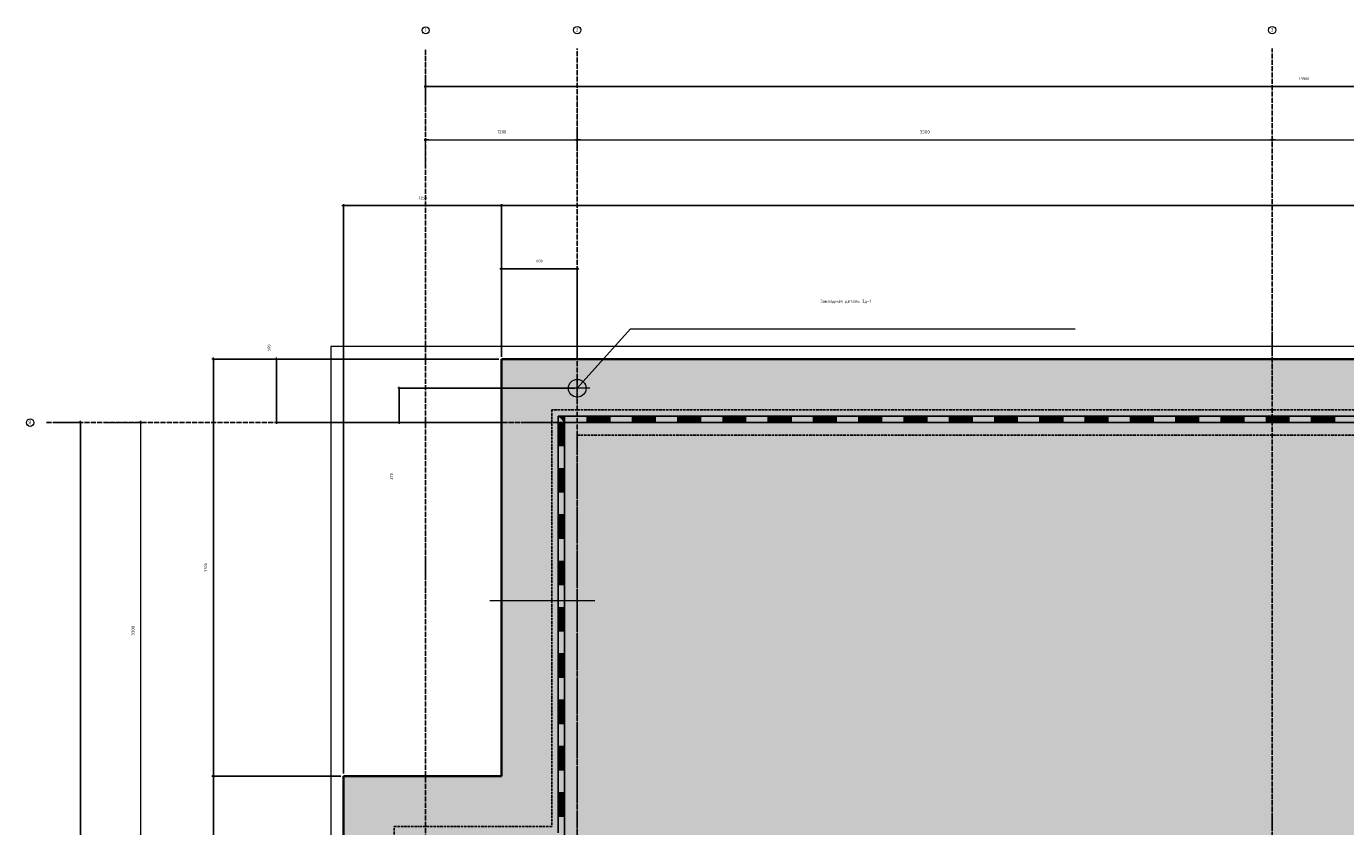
# Model space of a CAD drawing. Header units: millimetres. Extents: x -3170 to 89801, y -74170 to 82422.
# Tile 21 of 105: x -3160 to 7281, y 64580 to 70915. Entities that reach past the tile are written whole.
import ezdxf

# ---------------------------------------------------------------- set-up
doc = ezdxf.new("R2010")
doc.units = ezdxf.units.MM
doc.header["$PDMODE"] = 65
for name, pattern in [('______11', [50, 40, -5, 0, -5]), ('______2', [27, 20, -7]), ('______3', [50, 40, -10]), ('______5', [110, 80, -10, 10, -10])]:
    doc.linetypes.add(name, pattern=pattern)
for name, color, linetype, lineweight in [('Standard', 7, 'Continuous', 25), ('Балка_ общее', 7, '______3', 13), ('Закладная деталь_ общее', 7, 'Continuous', 25), ('Заливка', 7, 'Continuous', 13), ('Размерная линия_ общее', 7, 'Continuous', 13), ('Стена_ общее', 7, 'Continuous', 35)]:
    doc.layers.add(name, color=color, linetype=linetype, lineweight=lineweight)
doc.layers.add('Осевая линия_ общее', color=7, linetype='______5', lineweight=13, true_color=0xa0a0a0)
doc.styles.add('ISOCPEUR', font='ISOCPEUR')
doc.dimstyles.new('DIMSTYLE_16', dxfattribs={"dimtxt": 22, "dimasz": 25, "dimexe": 0, "dimexo": 0, "dimgap": 11, "dimtad": 2, "dimdec": 0, "dimrnd": 1, "dimzin": 12, "dimdsep": 46, "dimtxsty": 'ISOCPEUR', "dimblk1": 'ALL_ML_STRICH', "dimblk2": 'ALL_ML_STRICH', "dimsah": 1, "dimcen": 0, "dimclrd": 7, "dimclre": 256, "dimclrt": 7, "dimadec": 0, "dimazin": 0, "dimtfac": 1, "dimtdec": 0, "dimtix": 1, "dimtmove": 2, "dimatfit": 3, "dimfxl": 0, "dimtzin": 0, "dimlwd": 0, "dimlwe": -3, "dimarcsym": 0})
doc.dimstyles.new('DIMSTYLE_17', dxfattribs={"dimtxt": 22, "dimasz": 25, "dimexe": 0, "dimexo": 0, "dimgap": 11, "dimtad": 2, "dimdec": 0, "dimrnd": 1, "dimzin": 12, "dimdsep": 46, "dimtxsty": 'ISOCPEUR', "dimblk1": 'ALL_ML_STRICH', "dimblk2": 'ALL_ML_STRICH', "dimsah": 1, "dimcen": 0, "dimclrd": 7, "dimclre": 256, "dimclrt": 7, "dimadec": 0, "dimazin": 0, "dimtfac": 1, "dimtdec": 0, "dimtix": 1, "dimtmove": 2, "dimatfit": 3, "dimfxl": 0, "dimtzin": 0, "dimlwd": 0, "dimlwe": -3, "dimarcsym": 0})
doc.dimstyles.new('DIMSTYLE_2', dxfattribs={"dimtxt": 22, "dimasz": 25, "dimexe": 0, "dimexo": 0, "dimgap": 11, "dimtad": 2, "dimdec": 0, "dimrnd": 5, "dimzin": 12, "dimdsep": 46, "dimtxsty": 'ISOCPEUR', "dimblk1": 'ALL_ML_STRICH', "dimblk2": 'ALL_ML_STRICH', "dimsah": 1, "dimcen": 0, "dimclrd": 7, "dimclre": 256, "dimclrt": 7, "dimadec": 0, "dimazin": 0, "dimtfac": 1, "dimtdec": 0, "dimtix": 1, "dimtmove": 2, "dimatfit": 3, "dimfxl": 0, "dimtzin": 0, "dimlwd": 0, "dimlwe": -3, "dimarcsym": 0})
doc.dimstyles.new('DIMSTYLE_3', dxfattribs={"dimtxt": 22, "dimasz": 25, "dimexe": 0, "dimexo": 0, "dimgap": 11, "dimtad": 2, "dimdec": 0, "dimrnd": 5, "dimzin": 12, "dimdsep": 46, "dimtxsty": 'ISOCPEUR', "dimblk1": 'ALL_ML_STRICH', "dimblk2": 'ALL_ML_STRICH', "dimsah": 1, "dimcen": 0, "dimclrd": 7, "dimclre": 256, "dimclrt": 7, "dimadec": 0, "dimazin": 0, "dimtfac": 1, "dimtdec": 0, "dimtix": 1, "dimtmove": 2, "dimatfit": 3, "dimfxl": 0, "dimtzin": 0, "dimlwd": 0, "dimlwe": -3, "dimarcsym": 0})
doc.dimstyles.new('DIMSTYLE_5', dxfattribs={"dimtxt": 25, "dimasz": 25, "dimexe": 0, "dimexo": 0, "dimgap": 12.5, "dimtad": 2, "dimdec": 0, "dimrnd": 5, "dimzin": 12, "dimdsep": 46, "dimtxsty": 'ISOCPEUR', "dimblk1": 'ALL_ML_STRICH', "dimblk2": 'ALL_ML_STRICH', "dimsah": 1, "dimcen": 0, "dimclrd": 7, "dimclre": 256, "dimclrt": 7, "dimadec": 0, "dimazin": 0, "dimtfac": 1, "dimtdec": 0, "dimtix": 1, "dimtmove": 2, "dimatfit": 3, "dimfxl": 0, "dimtzin": 0, "dimlwd": 0, "dimlwe": -3, "dimarcsym": 0})

# ---------------------------------------------------------------- blocks, each defined once
blk = doc.blocks.new('ALL_ML_STRICH')
at = {"color": 0, "linetype": 'ByBlock', "lineweight": -2}
for p, q in [((-1, 0), (0.5, 0)), ((-0.3, -0.3), (0.3, 0.3)), ((0, -0.5), (0, 0.5))]:
    blk.add_line(p, q, dxfattribs=at)
blk = doc.blocks.new('*D4')
at = {"layer": 'DEFPOINTS', "color": 7, "linetype": 'Continuous', "lineweight": 13, "transparency": 33554687}
for p in [(-650, 69496), (600, 68280), (-650, 64980)]:
    blk.add_point(p, dxfattribs=at)
at = {"layer": 'Размерная линия_ общее', "color": 253, "linetype": 'Continuous', "lineweight": -2, "true_color": 0xa0a0a0, "transparency": 33554687}
for p, q in [((-650, 65000), (-650, 69496)), ((600, 68300), (600, 69496))]:
    blk.add_line(p, q, dxfattribs=at)
at = {"layer": 'Размерная линия_ общее', "color": 7, "linetype": 'Continuous', "lineweight": -2, "transparency": 33554687}
blk.add_line((-650, 69496), (600, 69496), dxfattribs=at)
at = {"layer": 'Размерная линия_ общее', "color": 7, "linetype": 'Continuous', "lineweight": 13, "transparency": 33554687, "xscale": 25, "yscale": 25, "zscale": 25, "rotation": 180}
blk.add_blockref('ALL_ML_STRICH', (-650, 69496), dxfattribs=at)
at = {"layer": 'Размерная линия_ общее', "color": 7, "linetype": 'Continuous', "lineweight": 13, "transparency": 33554687, "xscale": 25, "yscale": 25, "zscale": 25}
blk.add_blockref('ALL_ML_STRICH', (600, 69496), dxfattribs=at)
at = {"layer": 'Размерная линия_ общее', "color": 7, "linetype": 'Continuous', "lineweight": 13, "transparency": 33554687, "insert": (-22, 69557), "char_height": 22, "width": 88, "attachment_point": 5, "style": 'ISOCPEUR'}
blk.add_mtext('\\A1;{1250}', dxfattribs=at)
blk = doc.blocks.new('*D5')
at = {"layer": 'DEFPOINTS', "color": 7, "linetype": 'Continuous', "lineweight": 13, "transparency": 33554687}
for p in [(600, 69496), (600, 68280), (14500, 68280)]:
    blk.add_point(p, dxfattribs=at)
at = {"layer": 'Размерная линия_ общее', "color": 253, "linetype": 'Continuous', "lineweight": -2, "true_color": 0xa0a0a0, "transparency": 33554687}
for p, q in [((600, 68300), (600, 69496)), ((14500, 68300), (14500, 69496))]:
    blk.add_line(p, q, dxfattribs=at)
at = {"layer": 'Размерная линия_ общее', "color": 7, "linetype": 'Continuous', "lineweight": -2, "transparency": 33554687}
blk.add_line((600, 69496), (14500, 69496), dxfattribs=at)
at = {"layer": 'Размерная линия_ общее', "color": 7, "linetype": 'Continuous', "lineweight": 13, "transparency": 33554687, "xscale": 25, "yscale": 25, "zscale": 25, "rotation": 180}
blk.add_blockref('ALL_ML_STRICH', (600, 69496), dxfattribs=at)
at = {"layer": 'Размерная линия_ общее', "color": 7, "linetype": 'Continuous', "lineweight": 13, "transparency": 33554687, "xscale": 25, "yscale": 25, "zscale": 25}
blk.add_blockref('ALL_ML_STRICH', (14500, 69496), dxfattribs=at)
at = {"layer": 'Размерная линия_ общее', "color": 7, "linetype": 'Continuous', "lineweight": 13, "transparency": 33554687, "insert": (7553, 69557), "char_height": 22, "width": 110, "attachment_point": 5, "style": 'ISOCPEUR'}
blk.add_mtext('\\A1;{13900}', dxfattribs=at)
blk = doc.blocks.new('*D8')
at = {"layer": 'DEFPOINTS', "color": 7, "linetype": 'Continuous', "lineweight": 13, "transparency": 33554687}
for p in [(600, 68996), (600, 68280), (1200, 68280)]:
    blk.add_point(p, dxfattribs=at)
at = {"layer": 'Размерная линия_ общее', "color": 253, "linetype": 'Continuous', "lineweight": -2, "true_color": 0xa0a0a0, "transparency": 33554687}
for p, q in [((600, 68300), (600, 68996)), ((1200, 68300), (1200, 68996))]:
    blk.add_line(p, q, dxfattribs=at)
at = {"layer": 'Размерная линия_ общее', "color": 7, "linetype": 'Continuous', "lineweight": -2, "transparency": 33554687}
blk.add_line((600, 68996), (1200, 68996), dxfattribs=at)
at = {"layer": 'Размерная линия_ общее', "color": 7, "linetype": 'Continuous', "lineweight": 13, "transparency": 33554687, "xscale": 25, "yscale": 25, "zscale": 25, "rotation": 180}
blk.add_blockref('ALL_ML_STRICH', (600, 68996), dxfattribs=at)
at = {"layer": 'Размерная линия_ общее', "color": 7, "linetype": 'Continuous', "lineweight": 13, "transparency": 33554687, "xscale": 25, "yscale": 25, "zscale": 25}
blk.add_blockref('ALL_ML_STRICH', (1200, 68996), dxfattribs=at)
at = {"layer": 'Размерная линия_ общее', "color": 7, "linetype": 'Continuous', "lineweight": 13, "transparency": 33554687, "insert": (901, 69057), "char_height": 22, "width": 66, "attachment_point": 5, "style": 'ISOCPEUR'}
blk.add_mtext('\\A1;{600}', dxfattribs=at)
blk = doc.blocks.new('*D15')
at = {"layer": 'DEFPOINTS', "color": 7, "linetype": 'Continuous', "lineweight": 13, "transparency": 33554687}
for p in [(-650, 64980), (-1679, 60060), (-650, 60060)]:
    blk.add_point(p, dxfattribs=at)
at = {"layer": 'Размерная линия_ общее', "color": 253, "linetype": 'Continuous', "lineweight": -2, "true_color": 0xa0a0a0, "transparency": 33554687}
for p, q in [((-670, 64980), (-1679, 64980)), ((-670, 60060), (-1679, 60060))]:
    blk.add_line(p, q, dxfattribs=at)
at = {"layer": 'Размерная линия_ общее', "color": 7, "linetype": 'Continuous', "lineweight": -2, "transparency": 33554687}
blk.add_line((-1679, 60060), (-1679, 64980), dxfattribs=at)
at = {"layer": 'Размерная линия_ общее', "color": 7, "linetype": 'Continuous', "lineweight": 13, "transparency": 33554687, "xscale": 25, "yscale": 25, "zscale": 25}
for p, rotation in [((-1679, 64980), 90), ((-1679, 60060), 270)]:
    blk.add_blockref('ALL_ML_STRICH', p, dxfattribs=dict(at, rotation=rotation))
at = {"layer": 'Размерная линия_ общее', "color": 7, "linetype": 'Continuous', "lineweight": 13, "transparency": 33554687, "insert": (-1740, 62520), "char_height": 22, "width": 88, "attachment_point": 5, "rotation": 90, "style": 'ISOCPEUR'}
blk.add_mtext('\\A1;{4920}', dxfattribs=at)
blk = doc.blocks.new('*D16')
at = {"layer": 'DEFPOINTS', "color": 7, "linetype": 'Continuous', "lineweight": 13, "transparency": 33554687}
for p in [(600, 68280), (-1679, 64980), (-650, 64980)]:
    blk.add_point(p, dxfattribs=at)
at = {"layer": 'Размерная линия_ общее', "color": 253, "linetype": 'Continuous', "lineweight": -2, "true_color": 0xa0a0a0, "transparency": 33554687}
for p, q in [((580, 68280), (-1679, 68280)), ((-670, 64980), (-1679, 64980))]:
    blk.add_line(p, q, dxfattribs=at)
at = {"layer": 'Размерная линия_ общее', "color": 7, "linetype": 'Continuous', "lineweight": -2, "transparency": 33554687}
blk.add_line((-1679, 64980), (-1679, 68280), dxfattribs=at)
at = {"layer": 'Размерная линия_ общее', "color": 7, "linetype": 'Continuous', "lineweight": 13, "transparency": 33554687, "xscale": 25, "yscale": 25, "zscale": 25}
for p, rotation in [((-1679, 68280), 90), ((-1679, 64980), 270)]:
    blk.add_blockref('ALL_ML_STRICH', p, dxfattribs=dict(at, rotation=rotation))
at = {"layer": 'Размерная линия_ общее', "color": 7, "linetype": 'Continuous', "lineweight": 13, "transparency": 33554687, "insert": (-1740, 66631), "char_height": 22, "width": 88, "attachment_point": 5, "rotation": 90, "style": 'ISOCPEUR'}
blk.add_mtext('\\A1;{3300}', dxfattribs=at)
blk = doc.blocks.new('*D26')
at = {"layer": 'DEFPOINTS', "color": 7, "linetype": 'Continuous', "lineweight": 13, "transparency": 33554687}
for p in [(600, 68280), (-1179, 67780), (600, 67780)]:
    blk.add_point(p, dxfattribs=at)
at = {"layer": 'Размерная линия_ общее', "color": 253, "linetype": 'Continuous', "lineweight": -2, "true_color": 0xa0a0a0, "transparency": 33554687}
for p, q in [((580, 68280), (-1179, 68280)), ((580, 67780), (-1179, 67780))]:
    blk.add_line(p, q, dxfattribs=at)
at = {"layer": 'Размерная линия_ общее', "color": 7, "linetype": 'Continuous', "lineweight": -2, "transparency": 33554687}
blk.add_line((-1179, 67780), (-1179, 68280), dxfattribs=at)
at = {"layer": 'Размерная линия_ общее', "color": 7, "linetype": 'Continuous', "lineweight": 13, "transparency": 33554687, "xscale": 25, "yscale": 25, "zscale": 25}
for p, rotation in [((-1179, 68280), 90), ((-1179, 67780), 270)]:
    blk.add_blockref('ALL_ML_STRICH', p, dxfattribs=dict(at, rotation=rotation))
at = {"layer": 'Размерная линия_ общее', "color": 7, "linetype": 'Continuous', "lineweight": 13, "transparency": 33554687, "insert": (-1240, 68371), "char_height": 22, "width": 66, "attachment_point": 5, "rotation": 90, "style": 'ISOCPEUR'}
blk.add_mtext('\\A1;{500}', dxfattribs=at)
blk = doc.blocks.new('СЛОЖНЫЙ_ОБЪЕКТ_7')
at = {"layer": 'Стена_ общее', "color": 253, "linetype": '______2', "lineweight": -3, "true_color": 0xa0a0a0, "transparency": 33554687}
for p, q in [((1000, 67880), (1000, 64580)), ((1200, 67880), (1000, 67880)), ((14100, 67880), (1200, 67880)), ((1200, 64580), (1200, 67680)), ((1200, 67680), (13900, 67680)), ((-250, 60660), (-250, 64580)), ((-250, 64580), (-50, 64580)), ((1000, 64580), (-50, 64580)), ((1200, 64380), (1200, 64580))]:
    blk.add_line(p, q, dxfattribs=at)
blk = doc.blocks.new('ЭЛЕМЕНТ_УЗОРА_4')
at = {"layer": 'Standard', "color": 7, "linetype": 'Continuous', "lineweight": 25, "transparency": 33554687}
for p, q in [((1100, 67830), (1050, 67830)), ((1050, 67830), (1050, 67780)), ((1050, 67780), (1050, 67413)), ((1100, 67820), (1060, 67820)), ((1060, 67780), (1060, 67597)), ((1100, 67810), (1070, 67810)), ((1070, 67780), (1070, 67597)), ((1100, 67800), (1080, 67800)), ((1080, 67780), (1080, 67597)), ((1100, 67790), (1090, 67790)), ((1090, 67780), (1090, 67597)), ((1458, 67830), (1100, 67830)), ((1279, 67780), (1279, 67830)), ((1458, 67820), (1279, 67820)), ((1458, 67810), (1279, 67810)), ((1458, 67800), (1279, 67800)), ((1458, 67790), (1279, 67790)), ((1817, 67830), (1458, 67830)), ((1458, 67780), (1458, 67830)), ((1458, 67780), (1458, 67830)), ((1817, 67780), (1458, 67780)), ((1638, 67780), (1638, 67830)), ((1817, 67820), (1638, 67820)), ((1817, 67810), (1638, 67810)), ((1817, 67800), (1638, 67800)), ((1817, 67790), (1638, 67790)), ((2175, 67830), (1817, 67830)), ((1817, 67780), (1817, 67830)), ((1817, 67780), (1817, 67830)), ((2175, 67780), (1817, 67780)), ((1996, 67780), (1996, 67830)), ((2175, 67820), (1996, 67820)), ((2175, 67810), (1996, 67810)), ((2175, 67800), (1996, 67800)), ((2175, 67790), (1996, 67790)), ((2533, 67830), (2175, 67830)), ((2175, 67780), (2175, 67830)), ((2175, 67780), (2175, 67830)), ((2533, 67780), (2175, 67780)), ((2354, 67780), (2354, 67830)), ((2533, 67820), (2354, 67820)), ((2533, 67810), (2354, 67810)), ((2533, 67800), (2354, 67800)), ((2533, 67790), (2354, 67790)), ((2892, 67830), (2533, 67830)), ((2533, 67780), (2533, 67830)), ((2533, 67780), (2533, 67830)), ((2892, 67780), (2533, 67780)), ((2712, 67780), (2712, 67830)), ((2892, 67820), (2712, 67820)), ((2892, 67810), (2712, 67810)), ((2892, 67800), (2712, 67800)), ((2892, 67790), (2712, 67790)), ((3250, 67830), (2892, 67830)), ((2892, 67780), (2892, 67830)), ((2892, 67780), (2892, 67830)), ((3250, 67780), (2892, 67780)), ((3071, 67780), (3071, 67830)), ((3250, 67820), (3071, 67820)), ((3250, 67810), (3071, 67810)), ((3250, 67800), (3071, 67800)), ((3250, 67790), (3071, 67790)), ((3608, 67830), (3250, 67830)), ((3250, 67780), (3250, 67830)), ((3250, 67780), (3250, 67830)), ((3608, 67780), (3250, 67780)), ((3429, 67780), (3429, 67830)), ((3608, 67820), (3429, 67820)), ((3608, 67810), (3429, 67810)), ((3608, 67800), (3429, 67800)), ((3608, 67790), (3429, 67790)), ((3967, 67830), (3608, 67830)), ((3608, 67780), (3608, 67830)), ((3608, 67780), (3608, 67830)), ((3967, 67780), (3608, 67780)), ((3788, 67780), (3788, 67830)), ((3967, 67820), (3788, 67820)), ((3967, 67810), (3788, 67810)), ((3967, 67800), (3788, 67800)), ((3967, 67790), (3788, 67790)), ((4325, 67830), (3967, 67830)), ((3967, 67780), (3967, 67830)), ((3967, 67780), (3967, 67830)), ((4325, 67780), (3967, 67780)), ((4146, 67780), (4146, 67830)), ((4325, 67820), (4146, 67820)), ((4325, 67810), (4146, 67810)), ((4325, 67800), (4146, 67800)), ((4325, 67790), (4146, 67790)), ((4683, 67830), (4325, 67830)), ((4325, 67780), (4325, 67830)), ((4325, 67780), (4325, 67830)), ((4683, 67780), (4325, 67780)), ((4504, 67780), (4504, 67830)), ((4683, 67820), (4504, 67820)), ((4683, 67810), (4504, 67810)), ((4683, 67800), (4504, 67800)), ((4683, 67790), (4504, 67790)), ((5042, 67830), (4683, 67830)), ((4683, 67780), (4683, 67830)), ((4683, 67780), (4683, 67830)), ((5042, 67780), (4683, 67780)), ((4862, 67780), (4862, 67830)), ((5042, 67820), (4862, 67820)), ((5042, 67810), (4862, 67810)), ((5042, 67800), (4862, 67800)), ((5042, 67790), (4862, 67790)), ((5400, 67830), (5042, 67830)), ((5042, 67780), (5042, 67830)), ((5042, 67780), (5042, 67830)), ((5400, 67780), (5042, 67780)), ((5221, 67780), (5221, 67830)), ((5400, 67820), (5221, 67820)), ((5400, 67810), (5221, 67810)), ((5400, 67800), (5221, 67800)), ((5400, 67790), (5221, 67790)), ((5758, 67830), (5400, 67830)), ((5400, 67780), (5400, 67830)), ((5400, 67780), (5400, 67830)), ((5758, 67780), (5400, 67780)), ((5579, 67780), (5579, 67830)), ((5758, 67820), (5579, 67820)), ((5758, 67810), (5579, 67810)), ((5758, 67800), (5579, 67800)), ((5758, 67790), (5579, 67790)), ((6117, 67830), (5758, 67830)), ((5758, 67780), (5758, 67830)), ((5758, 67780), (5758, 67830)), ((6117, 67780), (5758, 67780)), ((5938, 67780), (5938, 67830)), ((6117, 67820), (5938, 67820)), ((6117, 67810), (5938, 67810)), ((6117, 67800), (5938, 67800)), ((6117, 67790), (5938, 67790)), ((6475, 67830), (6117, 67830)), ((6117, 67780), (6117, 67830)), ((6117, 67780), (6117, 67830)), ((6475, 67780), (6117, 67780)), ((6296, 67780), (6296, 67830)), ((6475, 67820), (6296, 67820)), ((6475, 67810), (6296, 67810)), ((6475, 67800), (6296, 67800)), ((6475, 67790), (6296, 67790)), ((6833, 67830), (6475, 67830)), ((6475, 67780), (6475, 67830)), ((6475, 67780), (6475, 67830)), ((6833, 67780), (6475, 67780)), ((6654, 67780), (6654, 67830)), ((6833, 67820), (6654, 67820)), ((6833, 67810), (6654, 67810)), ((6833, 67800), (6654, 67800)), ((6833, 67790), (6654, 67790)), ((7192, 67830), (6833, 67830)), ((6833, 67780), (6833, 67830)), ((6833, 67780), (6833, 67830)), ((7192, 67780), (6833, 67780)), ((7012, 67780), (7012, 67830)), ((7192, 67820), (7012, 67820)), ((7192, 67810), (7012, 67810)), ((7192, 67800), (7012, 67800)), ((7192, 67790), (7012, 67790)), ((7550, 67830), (7192, 67830)), ((7192, 67780), (7192, 67830)), ((7192, 67780), (7192, 67830)), ((7550, 67780), (7192, 67780)), ((1100, 67597), (1050, 67597)), ((1050, 67413), (1050, 67047)), ((1100, 67413), (1050, 67413)), ((1100, 67413), (1050, 67413)), ((1060, 67413), (1060, 67230)), ((1070, 67413), (1070, 67230)), ((1080, 67413), (1080, 67230)), ((1090, 67413), (1090, 67230)), ((1100, 67413), (1100, 67047)), ((1100, 67230), (1050, 67230)), ((1050, 67047), (1050, 66680)), ((1100, 67047), (1050, 67047)), ((1100, 67047), (1050, 67047)), ((1060, 67047), (1060, 66863)), ((1070, 67047), (1070, 66863)), ((1080, 67047), (1080, 66863)), ((1090, 67047), (1090, 66863)), ((1100, 67047), (1100, 66680)), ((1100, 66863), (1050, 66863)), ((1050, 66680), (1050, 66313)), ((1100, 66680), (1050, 66680)), ((1100, 66680), (1050, 66680)), ((1060, 66680), (1060, 66497)), ((1070, 66680), (1070, 66497)), ((1080, 66680), (1080, 66497)), ((1090, 66680), (1090, 66497)), ((1100, 66680), (1100, 66313)), ((1100, 66497), (1050, 66497)), ((1050, 66313), (1050, 65947)), ((1100, 66313), (1050, 66313)), ((1100, 66313), (1050, 66313)), ((1060, 66313), (1060, 66130)), ((1070, 66313), (1070, 66130)), ((1080, 66313), (1080, 66130)), ((1090, 66313), (1090, 66130)), ((1100, 66313), (1100, 65947)), ((1100, 66130), (1050, 66130)), ((1050, 65947), (1050, 65580)), ((1100, 65947), (1050, 65947)), ((1100, 65947), (1050, 65947)), ((1060, 65947), (1060, 65763)), ((1070, 65947), (1070, 65763)), ((1080, 65947), (1080, 65763)), ((1090, 65947), (1090, 65763)), ((1100, 65947), (1100, 65580)), ((1100, 65763), (1050, 65763)), ((1050, 65580), (1050, 65213)), ((1100, 65580), (1050, 65580)), ((1100, 65580), (1050, 65580)), ((1060, 65580), (1060, 65397)), ((1070, 65580), (1070, 65397)), ((1080, 65580), (1080, 65397)), ((1090, 65580), (1090, 65397)), ((1100, 65580), (1100, 65213)), ((1100, 65397), (1050, 65397)), ((1050, 65213), (1050, 64847)), ((1100, 65213), (1050, 65213)), ((1100, 65213), (1050, 65213)), ((1060, 65213), (1060, 65030)), ((1070, 65213), (1070, 65030)), ((1080, 65213), (1080, 65030)), ((1090, 65213), (1090, 65030)), ((1100, 65213), (1100, 64847)), ((1100, 65030), (1050, 65030)), ((1050, 64847), (1050, 64530)), ((1100, 64847), (1050, 64847)), ((1100, 64847), (1050, 64847)), ((1060, 64847), (1060, 64663)), ((1070, 64847), (1070, 64663)), ((1080, 64847), (1080, 64663)), ((1090, 64847), (1090, 64663)), ((1100, 64847), (1100, 64480)), ((1100, 64663), (1050, 64663))]:
    blk.add_line(p, q, dxfattribs=at)
for points in [[(1100, 67780), (1100, 67780), (1050, 67780)], [(1100, 67780), (1100, 67780), (1050, 67780)], [(1100, 67780), (1100, 67780), (1100, 67830)], [(1100, 67780), (1100, 67780), (1100, 67830)], [(1458, 67780), (1100, 67780), (1100, 67780)], [(1100, 67780), (1100, 67780), (1100, 67413)]]:
    blk.add_lwpolyline(points, dxfattribs=at)
blk = doc.blocks.new('*D526')
at = {"layer": 'DEFPOINTS', "color": 7, "linetype": 'Continuous', "lineweight": 13, "transparency": 33554687}
for p in [(-2849, 67780), (-3000, 46740), (-2731, 46740)]:
    blk.add_point(p, dxfattribs=at)
at = {"layer": 'Размерная линия_ общее', "color": 253, "linetype": 'Continuous', "lineweight": -2, "true_color": 0xa0a0a0, "transparency": 33554687}
for p, q in [((-2949, 67780), (-2731, 67780)), ((-2731, 46740), (-2731, 46740))]:
    blk.add_line(p, q, dxfattribs=at)
at = {"layer": 'Размерная линия_ общее', "color": 7, "linetype": 'Continuous', "lineweight": -2, "transparency": 33554687}
blk.add_line((-2731, 46740), (-2731, 67780), dxfattribs=at)
at = {"layer": 'Размерная линия_ общее', "color": 7, "linetype": 'Continuous', "lineweight": 13, "transparency": 33554687, "xscale": 25, "yscale": 25, "zscale": 25}
for p, rotation in [((-2731, 67780), 90), ((-2731, 46740), 270)]:
    blk.add_blockref('ALL_ML_STRICH', p, dxfattribs=dict(at, rotation=rotation))
at = {"layer": 'Размерная линия_ общее', "color": 7, "linetype": 'Continuous', "lineweight": 13, "transparency": 33554687, "insert": (-2792, 57262), "char_height": 22, "width": 110, "attachment_point": 5, "rotation": 90, "style": 'ISOCPEUR'}
blk.add_mtext('\\A1;{21040}', dxfattribs=at)
blk = doc.blocks.new('*D527')
at = {"layer": 'DEFPOINTS', "color": 7, "linetype": 'Continuous', "lineweight": 13, "transparency": 33554687}
for p in [(0, 70615), (13900, 70495), (0, 70439)]:
    blk.add_point(p, dxfattribs=at)
at = {"layer": 'Размерная линия_ общее', "color": 253, "linetype": 'Continuous', "lineweight": -2, "true_color": 0xa0a0a0, "transparency": 33554687}
for p, q in [((0, 70515), (0, 70439)), ((13900, 70439), (13900, 70439))]:
    blk.add_line(p, q, dxfattribs=at)
at = {"layer": 'Размерная линия_ общее', "color": 7, "linetype": 'Continuous', "lineweight": -2, "transparency": 33554687}
blk.add_line((0, 70439), (13900, 70439), dxfattribs=at)
at = {"layer": 'Размерная линия_ общее', "color": 7, "linetype": 'Continuous', "lineweight": 13, "transparency": 33554687, "xscale": 25, "yscale": 25, "zscale": 25, "rotation": 180}
blk.add_blockref('ALL_ML_STRICH', (0, 70439), dxfattribs=at)
at = {"layer": 'Размерная линия_ общее', "color": 7, "linetype": 'Continuous', "lineweight": 13, "transparency": 33554687, "xscale": 25, "yscale": 25, "zscale": 25}
blk.add_blockref('ALL_ML_STRICH', (13900, 70439), dxfattribs=at)
at = {"layer": 'Размерная линия_ общее', "color": 7, "linetype": 'Continuous', "lineweight": 13, "transparency": 33554687, "insert": (6953, 70500), "char_height": 22, "width": 110, "attachment_point": 5, "style": 'ISOCPEUR'}
blk.add_mtext('\\A1;{13900}', dxfattribs=at)
blk = doc.blocks.new('*D549')
at = {"layer": 'DEFPOINTS', "color": 7, "linetype": 'Continuous', "lineweight": 13, "transparency": 33554687}
for p in [(-2556, 67780), (-2763, 64480), (-2253, 64480)]:
    blk.add_point(p, dxfattribs=at)
at = {"layer": 'Балка_ общее', "color": 251, "linetype": 'Continuous', "lineweight": -2, "true_color": 0x656565, "transparency": 33554687}
for p, q in [((-2546, 67780), (-2253, 67780)), ((-2753, 64480), (-2253, 64480))]:
    blk.add_line(p, q, dxfattribs=at)
at = {"layer": 'Балка_ общее', "color": 7, "linetype": 'Continuous', "lineweight": -2, "transparency": 33554687}
blk.add_line((-2253, 64480), (-2253, 67780), dxfattribs=at)
at = {"layer": 'Балка_ общее', "color": 7, "linetype": 'Continuous', "lineweight": 13, "transparency": 33554687, "xscale": 25, "yscale": 25, "zscale": 25}
for p, rotation in [((-2253, 67780), 90), ((-2253, 64480), 270)]:
    blk.add_blockref('ALL_ML_STRICH', p, dxfattribs=dict(at, rotation=rotation))
at = {"layer": 'Балка_ общее', "color": 7, "linetype": 'Continuous', "lineweight": 13, "transparency": 33554687, "insert": (-2316, 66131), "char_height": 25, "width": 100, "attachment_point": 5, "rotation": 90, "style": 'ISOCPEUR'}
blk.add_mtext('\\A1;{3300}', dxfattribs=at)
blk = doc.blocks.new('*D550')
at = {"layer": 'DEFPOINTS', "color": 7, "linetype": 'Continuous', "lineweight": 13, "transparency": 33554687}
for p in [(0, 70017), (1200, 69988), (0, 69820)]:
    blk.add_point(p, dxfattribs=at)
at = {"layer": 'Балка_ общее', "color": 251, "linetype": 'Continuous', "lineweight": -2, "true_color": 0x656565, "transparency": 33554687}
for p, q in [((0, 69830), (0, 70017)), ((1200, 69998), (1200, 70017))]:
    blk.add_line(p, q, dxfattribs=at)
at = {"layer": 'Балка_ общее', "color": 7, "linetype": 'Continuous', "lineweight": -2, "transparency": 33554687}
blk.add_line((0, 70017), (1200, 70017), dxfattribs=at)
at = {"layer": 'Балка_ общее', "color": 7, "linetype": 'Continuous', "lineweight": 13, "transparency": 33554687, "xscale": 25, "yscale": 25, "zscale": 25, "rotation": 180}
blk.add_blockref('ALL_ML_STRICH', (0, 70017), dxfattribs=at)
at = {"layer": 'Балка_ общее', "color": 7, "linetype": 'Continuous', "lineweight": 13, "transparency": 33554687, "xscale": 25, "yscale": 25, "zscale": 25}
blk.add_blockref('ALL_ML_STRICH', (1200, 70017), dxfattribs=at)
at = {"layer": 'Балка_ общее', "color": 7, "linetype": 'Continuous', "lineweight": 13, "transparency": 33554687, "insert": (604, 70080), "char_height": 25, "width": 100, "attachment_point": 5, "style": 'ISOCPEUR'}
blk.add_mtext('\\A1;{1200}', dxfattribs=at)
blk = doc.blocks.new('*D551')
at = {"layer": 'DEFPOINTS', "color": 7, "linetype": 'Continuous', "lineweight": 13, "transparency": 33554687}
for p in [(1200, 70017), (1200, 69988), (6700, 70029)]:
    blk.add_point(p, dxfattribs=at)
at = {"layer": 'Балка_ общее', "color": 251, "linetype": 'Continuous', "lineweight": -2, "true_color": 0x656565, "transparency": 33554687}
for p, q in [((1200, 69998), (1200, 70017)), ((6700, 70019), (6700, 70017))]:
    blk.add_line(p, q, dxfattribs=at)
at = {"layer": 'Балка_ общее', "color": 7, "linetype": 'Continuous', "lineweight": -2, "transparency": 33554687}
blk.add_line((1200, 70017), (6700, 70017), dxfattribs=at)
at = {"layer": 'Балка_ общее', "color": 7, "linetype": 'Continuous', "lineweight": 13, "transparency": 33554687, "xscale": 25, "yscale": 25, "zscale": 25, "rotation": 180}
blk.add_blockref('ALL_ML_STRICH', (1200, 70017), dxfattribs=at)
at = {"layer": 'Балка_ общее', "color": 7, "linetype": 'Continuous', "lineweight": 13, "transparency": 33554687, "xscale": 25, "yscale": 25, "zscale": 25}
blk.add_blockref('ALL_ML_STRICH', (6700, 70017), dxfattribs=at)
at = {"layer": 'Балка_ общее', "color": 7, "linetype": 'Continuous', "lineweight": 13, "transparency": 33554687, "insert": (3951, 70080), "char_height": 25, "width": 100, "attachment_point": 5, "style": 'ISOCPEUR'}
blk.add_mtext('\\A1;{5500}', dxfattribs=at)
blk = doc.blocks.new('*D552')
at = {"layer": 'DEFPOINTS', "color": 7, "linetype": 'Continuous', "lineweight": 13, "transparency": 33554687}
for p in [(6700, 70029), (6700, 70017), (8400, 69988)]:
    blk.add_point(p, dxfattribs=at)
at = {"layer": 'Балка_ общее', "color": 251, "linetype": 'Continuous', "lineweight": -2, "true_color": 0x656565, "transparency": 33554687}
for p, q in [((6700, 70019), (6700, 70017)), ((8400, 69998), (8400, 70017))]:
    blk.add_line(p, q, dxfattribs=at)
at = {"layer": 'Балка_ общее', "color": 7, "linetype": 'Continuous', "lineweight": -2, "transparency": 33554687}
blk.add_line((6700, 70017), (8400, 70017), dxfattribs=at)
at = {"layer": 'Балка_ общее', "color": 7, "linetype": 'Continuous', "lineweight": 13, "transparency": 33554687, "xscale": 25, "yscale": 25, "zscale": 25, "rotation": 180}
blk.add_blockref('ALL_ML_STRICH', (6700, 70017), dxfattribs=at)
at = {"layer": 'Балка_ общее', "color": 7, "linetype": 'Continuous', "lineweight": 13, "transparency": 33554687, "xscale": 25, "yscale": 25, "zscale": 25}
blk.add_blockref('ALL_ML_STRICH', (8400, 70017), dxfattribs=at)
at = {"layer": 'Балка_ общее', "color": 7, "linetype": 'Continuous', "lineweight": 13, "transparency": 33554687, "insert": (7554, 70080), "char_height": 25, "width": 100, "attachment_point": 5, "style": 'ISOCPEUR'}
blk.add_mtext('\\A1;{1700}', dxfattribs=at)
blk = doc.blocks.new('*D559')
at = {"layer": 'DEFPOINTS', "color": 7, "linetype": 'Continuous', "lineweight": 13, "transparency": 33554687}
for p in [(1200, 68050), (-208, 67780), (-90, 67780)]:
    blk.add_point(p, dxfattribs=at)
at = {"layer": 'Размерная линия_ общее', "color": 253, "linetype": 'Continuous', "lineweight": -2, "true_color": 0xa0a0a0, "transparency": 33554687}
for p, q in [((1180, 68050), (-208, 68050)), ((-110, 67780), (-208, 67780))]:
    blk.add_line(p, q, dxfattribs=at)
at = {"layer": 'Размерная линия_ общее', "color": 7, "linetype": 'Continuous', "lineweight": -2, "transparency": 33554687}
blk.add_line((-208, 67780), (-208, 68050), dxfattribs=at)
at = {"layer": 'Размерная линия_ общее', "color": 7, "linetype": 'Continuous', "lineweight": 13, "transparency": 33554687, "xscale": 25, "yscale": 25, "zscale": 25}
for p, rotation in [((-208, 68050), 90), ((-208, 67780), 270)]:
    blk.add_blockref('ALL_ML_STRICH', p, dxfattribs=dict(at, rotation=rotation))
at = {"layer": 'Размерная линия_ общее', "color": 7, "linetype": 'Continuous', "lineweight": 13, "transparency": 33554687, "insert": (-270, 67352), "char_height": 22, "width": 66, "attachment_point": 5, "rotation": 90, "style": 'ISOCPEUR'}
blk.add_mtext('\\A1;{270}', dxfattribs=at)
blk = doc.blocks.new('СЛОЖНЫЙ_ОБЪЕКТ_9')
at = {"layer": 'Осевая линия_ общее', "color": 253, "linetype": '______11', "lineweight": -3, "true_color": 0xa0a0a0, "transparency": 33554687}
for p, q in [((0, 49097.3), (0, 70740)), ((1200, 45830), (1200, 70740)), ((6700, 55630), (6700, 70740)), ((-3000, 67780), (14900, 67780))]:
    blk.add_line(p, q, dxfattribs=at)
at = {"layer": 'Осевая линия_ общее', "color": 7, "linetype": 'Continuous', "lineweight": 13, "transparency": 33554687}
for centre, radius in [((0.2, 70883.4), 28.2), ((1200.2, 70885.5), 29.2), ((6700.2, 70885.5), 29.2), ((-3129.6, 67778), 29.9)]:
    blk.add_circle(centre, radius, dxfattribs=at)
at = {"layer": 'Осевая линия_ общее', "color": 7, "linetype": 'Continuous', "lineweight": 13, "transparency": 33554687, "char_height": 30, "attachment_point": 7, "style": 'ISOCPEUR'}
for s, insert, width in [('\\W0.56;1', (-7.3, 70870.4), 23.333), ('\\W0.78;2', (1189.7, 70872.5), 32.641), ('\\W0.78;3', (6689.7, 70872.5), 32.641), ('\\W0.80;Я', (-3141.6, 67765), 35.983)]:
    blk.add_mtext(s, dxfattribs=dict(at, insert=insert, width=width))
at = {"layer": 'Балка_ общее', "color": 7, "linetype": 'Continuous', "lineweight": 13, "transparency": 33554687}
for base, p1, p2, picture, middle in [((1200, 70017.3), (0, 69830), (1200, 69997.8), '*D550', (603.7, 70079.8)), ((6700, 70017.3), (1200, 69997.8), (6700, 70019.4), '*D551', (3951.2, 70079.8)), ((8400, 70017.3), (6700, 70019.4), (8400, 69997.8), '*D552', (7553.7, 70079.8))]:
    dim = blk.add_linear_dim(base=base, p1=p1, p2=p2, dimstyle='DIMSTYLE_5', override={"dimpost": '<>', "dimclrd": 7, "dimclre": 251, "dimclrt": 7, "dimlwd": 0, "dimlwe": 65533}, dxfattribs=at)
    dim.commit()
    dim.dimension.update_dxf_attribs({"geometry": picture, "text_midpoint": middle, "dimtype": 160})
dim = blk.add_linear_dim(base=(-2253.1, 67780), p1=(-2753.1, 64480), p2=(-2546.2, 67780), angle=90, dimstyle='DIMSTYLE_5', override={"dimpost": '<>', "dimclrd": 7, "dimclre": 251, "dimclrt": 7, "dimlwd": 0, "dimlwe": 65533}, dxfattribs=at)
dim.commit()
dim.dimension.update_dxf_attribs({"geometry": '*D549', "text_midpoint": (-2315.6, 66131.2), "dimtype": 160})

msp = doc.modelspace()

# ---------------------------------------------------------------- hatches: boundary and pattern name
at = {"layer": 'Заливка', "linetype": 'Continuous', "lineweight": 13, "transparency": 33554687}
h = msp.add_hatch(color=9, dxfattribs=at)
h.paths.add_polyline_path([(14500, 68280), (600, 68280), (600, 64980), (-650, 64980), (-650, 60060), (600, 60060), (600, 54460), (-650, 54460), (-650, 49540), (600, 49540), (600, 46640), (14500, 46640), (14500, 52830), (16340, 52830), (16340, 61690), (14500, 61690)])
h.paths.add_polyline_path([(5880, 57065), (6480, 57065), (6480, 56465), (5880, 56465)], flags=16)

# ---------------------------------------------------------------- linework, layer by layer
at = {"layer": 'Standard', "color": 52, "linetype": 'Continuous', "lineweight": 13, "transparency": 33554687}
msp.add_line((509.4, 66371.3), (1339.4, 66371.3), dxfattribs=at)
at = {"layer": 'Standard', "color": 7, "linetype": 'Continuous', "lineweight": 13, "transparency": 33554687}
msp.add_lwpolyline([(1200, 68050), (1620.8, 68520.8), (5140.8, 68520.8)], dxfattribs=at)
at = {"layer": 'Standard', "color": 7, "linetype": 'Continuous', "lineweight": 18, "transparency": 33554687}
msp.add_lwpolyline([(-750, 46540), (16440, 46540), (16440, 68380), (-750, 68380), (-750, 46540)], dxfattribs=at)
at = {"layer": 'Закладная деталь_ общее', "color": 7, "linetype": 'Continuous', "lineweight": 13, "transparency": 33554687}
for p, q in [((1200, 67950), (1200, 68150)), ((1300, 68050), (1100, 68050))]:
    msp.add_line(p, q, dxfattribs=at)
msp.add_circle((1200, 68050), 70, dxfattribs=at)
at = {"layer": 'Размерная линия_ общее', "color": 7, "linetype": 'Continuous', "lineweight": 35, "transparency": 33554687}
for p, q in [((600, 64980), (600, 68280)), ((600, 68280), (14500, 68280)), ((-650, 60060), (-650, 64980)), ((-650, 64980), (600, 64980))]:
    msp.add_line(p, q, dxfattribs=at)

# ---------------------------------------------------------------- block references
at = {"layer": 'Standard', "color": 7, "linetype": 'Continuous', "lineweight": 25, "transparency": 33554687}
msp.add_blockref('ЭЛЕМЕНТ_УЗОРА_4', (0, 0), dxfattribs=at)
at = {"layer": 'Балка_ общее', "color": 7, "linetype": 'Continuous', "lineweight": 13, "transparency": 33554687}
msp.add_blockref('СЛОЖНЫЙ_ОБЪЕКТ_9', (0, 0), dxfattribs=at)
at = {"layer": 'Стена_ общее', "color": 253, "linetype": '______2', "lineweight": -3, "true_color": 0xa0a0a0, "transparency": 33554687}
msp.add_blockref('СЛОЖНЫЙ_ОБЪЕКТ_7', (0, 0), dxfattribs=at)

# ---------------------------------------------------------------- texts
at = {"layer": 'Standard', "color": 7, "linetype": 'Continuous', "lineweight": 13, "transparency": 33554687, "insert": (3325.4, 68737.5), "char_height": 25, "width": 351.978, "attachment_point": 5, "style": 'ISOCPEUR'}
msp.add_mtext('\\A1;{\\fISOCPEUR|i0|b0;\\H25.000000;\\W0.909091;\\C7;Закладная деталь Зд-1}\\P', dxfattribs=at)

# ---------------------------------------------------------------- dimensions: what is measured, and where the dimension line sits
at = {"layer": 'Размерная линия_ общее', "color": 7, "linetype": 'Continuous', "lineweight": 13, "transparency": 33554687}
for base, p1, p2, dimstyle, picture, middle in [((13900, 70438.8), (0, 70515.1), (13900, 70438.8), 'DIMSTYLE_17', '*D527', (6953.3, 70499.8)), ((600, 69496.1), (-650, 65000), (600, 68300), 'DIMSTYLE_2', '*D4', (-21.7, 69557.1)), ((14500, 69496.1), (600, 68300), (14500, 68300), 'DIMSTYLE_3', '*D5', (7553.3, 69557.1)), ((1200, 68996.1), (600, 68300), (1200, 68300), 'DIMSTYLE_3', '*D8', (901.1, 69057.1))]:
    dim = msp.add_linear_dim(base=base, p1=p1, p2=p2, dimstyle=dimstyle, override={"dimpost": '<>', "dimclrd": 7, "dimclre": 253, "dimclrt": 7, "dimlwd": 0, "dimlwe": 65533}, dxfattribs=at)
    dim.commit()
    dim.dimension.update_dxf_attribs({"geometry": picture, "text_midpoint": middle, "dimtype": 160})
for base, p1, p2, dimstyle, picture, middle in [((-1178.7, 68280), (580, 67780), (580, 68280), 'DIMSTYLE_3', '*D26', (-1240, 68371.1)), ((-1678.7, 68280), (-670, 64980), (580, 68280), 'DIMSTYLE_3', '*D16', (-1739.7, 66631.1)), ((-208.3, 68050), (-109.6, 67780), (1180, 68050), 'DIMSTYLE_3', '*D559', (-269.8, 67352)), ((-2730.6, 67780), (-2730.6, 46740), (-2949, 67780), 'DIMSTYLE_16', '*D526', (-2791.6, 57262.2)), ((-1678.7, 64980), (-670, 60060), (-670, 64980), 'DIMSTYLE_3', '*D15', (-1739.7, 62520))]:
    dim = msp.add_linear_dim(base=base, p1=p1, p2=p2, angle=90, dimstyle=dimstyle, override={"dimpost": '<>', "dimclrd": 7, "dimclre": 253, "dimclrt": 7, "dimlwd": 0, "dimlwe": 65533}, dxfattribs=at)
    dim.commit()
    dim.dimension.update_dxf_attribs({"geometry": picture, "text_midpoint": middle, "dimtype": 160})

doc.saveas('drawing.dxf')
